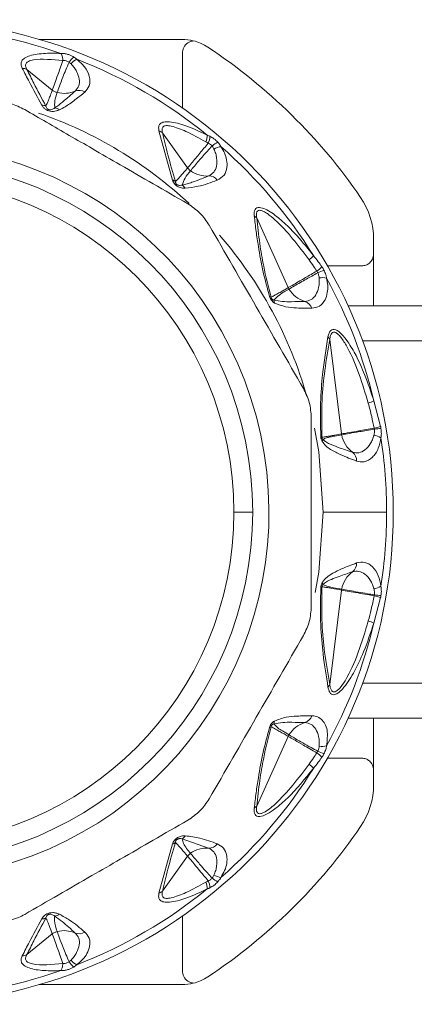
# Model space of a CAD drawing. Header units: millimetres. Extents: x -447 to 1924, y -61 to 422.
# Tile 45 of 64: x 519 to 536, y 379 to 421. Entities that reach past the tile are written whole.
import ezdxf

# ---------------------------------------------------------------- set-up
doc = ezdxf.new("R2010")
doc.units = ezdxf.units.MM

# ---------------------------------------------------------------- blocks, each defined once
blk = doc.blocks.new('Drawing View1')
at = {"color": 7, "linetype": 'Continuous', "lineweight": 18}
for p, q in [((730.208, 11.422), (724.111, 11.422)), ((730.221, 10.587), (730.221, 10.588)), ((730.221, 8.499), (730.221, 10.587)), ((724.67, 9.263), (723.587, 10.142)), ((729.801, 5.425), (729.221, 7.521)), ((730.445, 5.946), (729.374, 7.434)), ((734.737, 0.835), (733.394, 3.81)), ((738.378, 2.899), (738.378, 2.269)), ((738.378, 2.256), (738.378, 0.065)), ((737.543, 1.765), (736.408, 1.765)), ((737.288, 0.065), (741.421, 0.065)), ((737.014, -5.406), (736.508, -1.372)), ((737.911, -1.435), (741.421, -1.435)), ((738.387, -3.997), (738.68, -5.084)), ((732.421, -8.735), (733.221, -8.735)), ((736.221, -8.735), (738.936, -8.735)), ((736.508, -16.098), (737.014, -12.064)), ((738.68, -12.386), (738.387, -13.473)), ((737.911, -16.035), (741.421, -16.035)), ((737.288, -17.535), (741.421, -17.535)), ((738.378, -17.535), (738.378, -19.726)), ((734.737, -18.305), (733.394, -21.28)), ((737.543, -19.235), (736.408, -19.235)), ((738.378, -20.369), (738.378, -19.739)), ((731.341, -23.071), (730.208, -22.679)), ((729.801, -22.895), (729.221, -24.991)), ((730.445, -23.416), (729.374, -24.904)), ((730.221, -25.969), (730.221, -28.057)), ((724.67, -26.733), (723.587, -27.612)), ((730.221, -28.057), (730.221, -28.058)), ((730.208, -28.892), (724.111, -28.892))]:
    blk.add_line(p, q, dxfattribs=at)
at = {"color": 7, "linetype": 'Continuous', "lineweight": 18, "flags": 128}
for points in [[(736.221, -8.735), (736.038, -6.173), (735.861, -5.153)], [(735.889, -12.175), (736.038, -11.297), (736.221, -8.735)]]:
    blk.add_lwpolyline(points, dxfattribs=at)
at = {"color": 7, "linetype": 'Continuous', "lineweight": 18}
for centre, radius, start, end in [((718.221, -8.735), 21, 270, 180), ((718.221, -8.735), 20.715, 70.7909, 88.7924), ((730.208, 9.419), 2.003, 76.3399, 89.9905), ((730.209, 9.426), 1.996, 66.6784, 76.3363), ((730.207, 9.42), 2.002, 56.5672, 66.684), ((718.221, -8.735), 23.757, 34.3869, 56.5672), ((726.171, 9.961), 0.925, 129.5889, 148.2249), ((726.055, 9.896), 0.761, 116.5758, 140.5903), ((718.221, -8.735), 20.715, 50.9198, 68.7924), ((685.67, 10.588), 44.551, 0, 0.3881), ((723.376, 9.751), 0.444, 61.635, 88.6537), ((725.809, 8.802), 0.452, 57.0824, 111.0736), ((725.172, 10.284), 1.162, 255.3904, 294.1143), ((724.207, 8.208), 0.417, 63.1273, 87.8975), ((724.719, 8.079), 0.427, 53.4449, 82.7909), ((718.221, -8.735), 18, 46.9592, 71.0059), ((729.093, 7.118), 0.423, 48.3487, 72.4435), ((730.476, 7.37), 0.805, 337.352, 358.2718), ((730.6, 7.335), 0.796, 335.0575, 357.1112), ((718.221, -8.735), 15.69, 285, 105), ((732.224, 6.037), 1.116, 116.1355, 131.2401), ((731.955, 6.093), 0.761, 96.5757, 120.5903), ((718.221, -8.735), 20.715, 31.8676, 48.7924), ((718.221, -8.735), 15, 0, 180), ((718.221, -8.735), 14.2, 0, 180), ((731.258, 6.765), 1.168, 233.8038, 274.0521), ((731.349, 5.149), 0.452, 37.0824, 91.0736), ((729.693, 5.069), 0.372, 51.6841, 73.0823), ((729.992, 4.856), 0.413, 31.8044, 58.5199), ((735.221, 2.899), 3.157, 360, 34.3869), ((733.108, 3.56), 0.379, 41.0953, 61.7317), ((718.221, -8.735), 18, 15.8753, 40.9986), ((734.711, 3.129), 1.441, 309.5516, 319.9201), ((735.049, 2.809), 1.559, 305.5589, 316.1412), ((737.098, -0.733), 2.461, 109.8898, 116.5421), ((736.198, 0.502), 0.761, 76.5756, 100.5902), ((718.221, -8.735), 20.715, 13.2231, 28.7924), ((733.884, 0.22), 0.238, 59.937, 76.7519), ((735.778, 1.379), 1.177, 211.0277, 253.9434), ((733.81, 0.158), 0.344, 3.5806, 24.3894), ((735.306, -0.179), 0.452, 17.0824, 71.0736), ((736.172, -1.529), 0.371, 24.9775, 45.1315), ((737.475, -2.025), 2.173, 288.1662, 294.8225), ((737.537, -5.341), 0.527, 187.1471, 190.9644), ((738.181, -5.234), 1.179, 190.1165, 233.9079), ((738.273, -6.204), 0.761, 56.5758, 80.5903), ((737.745, -2.237), 2.997, 282.7357, 288.1829), ((739.108, -9.976), 4.825, 94.8986, 98.2754), ((736.066, -5.761), 0.241, 62.5119, 75.0672), ((735.943, -5.601), 0.274, 332.8552, 351.1806), ((718.221, -8.735), 20.715, 0, 8.7924), ((737.202, -6.538), 0.452, 357.0824, 51.0736), ((718.221, -8.735), 15, 180, 0), ((718.221, -8.735), 14.2, 180, 0), ((718.221, -8.735), 20.715, 351.2076, 0), ((737.202, -10.932), 0.452, 308.9264, 2.9176), ((738.181, -12.237), 1.179, 126.0921, 169.8835), ((735.943, -11.87), 0.274, 8.8197, 27.1446), ((736.066, -11.709), 0.241, 284.9328, 297.4882), ((737.537, -12.13), 0.527, 169.0389, 172.8561), ((738.273, -11.266), 0.761, 279.4098, 303.4244), ((737.745, -15.234), 2.997, 71.8172, 77.2643), ((739.108, -7.494), 4.825, 261.7246, 265.1014), ((737.475, -15.446), 2.173, 65.1775, 71.8338), ((718.221, -8.735), 20.715, 331.2076, 346.7769), ((736.172, -15.941), 0.371, 314.8685, 335.0225), ((735.306, -17.292), 0.452, 288.9264, 342.9176), ((733.884, -17.69), 0.238, 283.2482, 300.0631), ((733.81, -17.628), 0.344, 335.6121, 356.4181), ((735.778, -18.85), 1.177, 106.0566, 148.9724), ((735.217, -18.522), 0.527, 148.0752, 155.7129), ((736.198, -17.972), 0.761, 259.4097, 283.4244), ((735.049, -20.279), 1.559, 43.8593, 54.4406), ((737.098, -16.738), 2.461, 243.4578, 250.1102), ((718.221, -8.735), 20.715, 311.2076, 328.1324), ((734.711, -20.599), 1.441, 40.0799, 50.4484), ((735.221, -20.369), 3.157, 325.6131, 0), ((733.108, -21.03), 0.379, 298.2682, 318.9047), ((718.221, -8.735), 23.757, 303.4328, 325.6131), ((729.992, -22.327), 0.413, 301.4786, 328.1961), ((729.693, -22.539), 0.372, 286.9177, 308.3159), ((731.258, -24.235), 1.168, 85.9479, 126.1962), ((731.349, -22.619), 0.452, 268.9264, 322.9176), ((732.224, -23.507), 1.116, 228.7599, 243.8644), ((731.955, -23.564), 0.761, 239.4098, 263.4244), ((730.476, -24.84), 0.805, 1.7282, 22.648), ((730.6, -24.805), 0.796, 2.889, 24.9426), ((718.221, -8.735), 20.715, 291.2076, 309.0802), ((729.093, -24.588), 0.423, 287.5565, 311.6513), ((724.719, -25.549), 0.427, 277.2081, 306.5557), ((724.207, -25.678), 0.417, 272.1025, 296.8728), ((725.172, -27.754), 1.162, 65.8857, 104.6096), ((725.809, -26.272), 0.452, 248.9264, 302.9176), ((723.376, -27.222), 0.444, 271.3463, 298.365), ((726.171, -27.431), 0.925, 211.775, 230.411), ((726.055, -27.367), 0.761, 219.4098, 243.4244), ((685.67, -28.058), 44.551, 359.6119, 0), ((718.221, -8.735), 20.715, 271.2076, 289.209), ((730.208, -26.889), 2.003, 270.0095, 283.6601), ((730.209, -26.896), 1.996, 283.6637, 293.3216), ((730.207, -26.89), 2.002, 293.316, 303.4328)]:
    blk.add_arc(centre, radius, start, end, dxfattribs=at)
for points, knots in [([(730.22, 10.889), (730.242, 10.977), (730.285, 11.152), (730.468, 11.303), (730.605, 11.349), (730.663, 11.36), (730.677, 11.363), (730.68, 11.364), (730.681, 11.365), (730.681, 11.365), (730.681, 11.365), (730.681, 11.365), (730.681, 11.365), (730.681, 11.365)], [0, 0, 0, 0, 0.374407, 0.748448, 0.936997, 0.984248, 0.996054, 0.997707, 0.999002, 0.999255, 0.999502, 0.999746, 1, 1, 1, 1]), ([(723.386, 10.195), (723.364, 10.249), (723.321, 10.357), (723.353, 10.508), (723.482, 10.638), (723.805, 10.775), (724.347, 10.843), (724.816, 10.832), (725.037, 10.827)], [0, 0, 0, 0, 0.1036523, 0.2038498, 0.3141847, 0.4406615, 0.7373736, 1, 1, 1, 1]), ([(723.587, 10.142), (723.563, 10.19), (723.517, 10.283), (723.539, 10.408), (723.656, 10.501), (724.13, 10.62), (724.671, 10.564), (725.12, 10.518)], [0, 0, 0, 0, 0.097572, 0.186101, 0.286324, 0.407959, 1, 1, 1, 1]), ([(724.67, 9.263), (724.701, 9.348), (724.758, 9.503), (724.915, 9.935), (725.046, 10.306), (725.12, 10.518)], [0, 0, 0, 0, 0.342164, 0.623264, 1, 1, 1, 1]), ([(725.037, 10.827), (725.06, 10.779), (725.102, 10.693), (725.115, 10.572), (725.12, 10.518)], [0, 0, 0, 0, 0.559299, 1, 1, 1, 1]), ([(725.037, 10.827), (725.085, 10.826), (725.18, 10.825), (725.328, 10.79), (725.466, 10.739), (725.542, 10.696), (725.582, 10.674)], [0, 0, 0, 0, 0.273675, 0.544486, 0.766897, 1, 1, 1, 1]), ([(725.12, 10.518), (725.142, 10.521), (725.186, 10.526), (725.258, 10.513), (725.326, 10.488), (725.365, 10.462), (725.385, 10.448)], [0, 0, 0, 0, 0.255573, 0.503234, 0.749597, 1, 1, 1, 1]), ([(725.582, 10.674), (725.608, 10.657), (725.655, 10.626), (725.697, 10.592), (725.715, 10.577)], [0, 0, 0, 0, 0.55931, 1, 1, 1, 1]), ([(725.715, 10.577), (725.834, 10.472), (726.101, 10.238), (726.285, 9.83), (726.289, 9.447), (726.128, 9.264), (726.055, 9.181)], [0, 0, 0, 0, 0.209172, 0.469256, 0.760695, 1, 1, 1, 1]), ([(724.222, 8.625), (724.041, 8.954), (723.749, 9.485), (723.486, 9.999), (723.386, 10.195)], [0, 0, 0, 0, 0.620107, 1, 1, 1, 1]), ([(724.395, 8.58), (724.22, 8.907), (723.937, 9.435), (723.683, 9.947), (723.587, 10.142)], [0, 0, 0, 0, 0.619883, 1, 1, 1, 1]), ([(724.879, 9.159), (724.907, 9.241), (724.963, 9.398), (725.126, 9.842), (725.291, 10.23), (725.385, 10.448)], [0, 0, 0, 0, 0.321949, 0.6179, 1, 1, 1, 1]), ([(725.385, 10.448), (725.401, 10.436), (725.43, 10.414), (725.456, 10.39), (725.467, 10.38)], [0, 0, 0, 0, 0.555851, 1, 1, 1, 1]), ([(725.467, 10.38), (725.515, 10.327), (725.613, 10.22), (725.747, 9.996), (725.838, 9.724), (725.822, 9.432), (725.705, 9.293), (725.647, 9.223)], [0, 0, 0, 0, 0.117159, 0.239896, 0.491308, 0.745636, 1, 1, 1, 1]), ([(724.395, 8.58), (724.417, 8.627), (724.461, 8.721), (724.523, 8.878), (724.593, 9.058), (724.643, 9.191), (724.67, 9.263)], [0, 0, 0, 0, 0.21465, 0.427263, 0.688154, 1, 1, 1, 1]), ([(724.879, 9.159), (724.837, 9.173), (724.761, 9.196), (724.698, 9.242), (724.67, 9.263)], [0, 0, 0, 0, 0.559728, 1, 1, 1, 1]), ([(724.772, 8.503), (724.769, 8.601), (724.762, 8.815), (724.838, 9.038), (724.879, 9.159)], [0, 0, 0, 0, 0.455709, 1, 1, 1, 1]), ([(725.647, 9.223), (725.526, 9.115), (725.346, 8.954), (725.112, 8.757), (724.944, 8.622), (724.83, 8.543), (724.772, 8.503)], [0, 0, 0, 0, 0.425602, 0.634107, 0.812726, 1, 1, 1, 1]), ([(726.055, 9.181), (725.917, 9.067), (725.712, 8.896), (725.426, 8.688), (725.212, 8.543), (725.055, 8.463), (724.973, 8.422)], [0, 0, 0, 0, 0.420929, 0.628617, 0.808166, 1, 1, 1, 1]), ([(723.49, 8.43), (723.8, 8.251), (724.429, 7.888), (725.395, 7.331), (726.446, 6.724), (727.641, 6.033), (729.009, 5.244), (729.96, 4.695), (730.452, 4.411)], [0, 0, 0, 0, 0.135419, 0.274991, 0.415244, 0.585607, 0.785782, 1, 1, 1, 1]), ([(724.973, 8.422), (724.931, 8.405), (724.855, 8.374), (724.724, 8.35), (724.594, 8.353), (724.465, 8.389), (724.359, 8.453), (724.278, 8.534), (724.242, 8.593), (724.222, 8.625)], [0, 0, 0, 0, 0.1952, 0.351587, 0.494569, 0.605688, 0.718068, 0.846595, 1, 1, 1, 1]), ([(724.772, 8.503), (724.732, 8.475), (724.682, 8.44), (724.588, 8.421), (724.54, 8.422), (724.504, 8.433), (724.483, 8.442), (724.465, 8.454), (724.438, 8.48), (724.412, 8.523), (724.401, 8.559), (724.395, 8.58)], [0, 0, 0, 0, 0.3888533, 0.4911394, 0.5781016, 0.6070597, 0.6356285, 0.6659115, 0.7003157, 0.8247631, 1, 1, 1, 1]), ([(729.221, 7.521), (729.211, 7.583), (729.192, 7.703), (729.263, 7.84), (729.429, 7.915), (729.794, 7.917), (730.439, 7.74), (730.978, 7.487), (731.28, 7.345)], [0, 0, 0, 0, 0.0942, 0.182499, 0.278775, 0.389657, 0.657979, 1, 1, 1, 1]), ([(729.374, 7.434), (729.361, 7.491), (729.341, 7.573), (729.362, 7.657), (729.396, 7.703), (729.452, 7.735), (729.562, 7.755), (729.863, 7.712), (730.446, 7.481), (730.937, 7.213), (731.218, 7.06)], [0, 0, 0, 0, 0.088148, 0.127362, 0.165638, 0.20809, 0.253003, 0.357761, 0.633199, 1, 1, 1, 1]), ([(729.924, 5.361), (729.812, 5.744), (729.603, 6.457), (729.447, 7.126), (729.374, 7.434)], [0, 0, 0, 0, 0.53826, 1, 1, 1, 1]), ([(731.28, 7.345), (731.301, 7.336), (731.34, 7.32), (731.378, 7.302), (731.395, 7.295)], [0, 0, 0, 0, 0.558376, 1, 1, 1, 1]), ([(731.395, 7.295), (731.453, 7.263), (731.543, 7.214), (731.657, 7.119), (731.707, 7.065), (731.732, 7.038)], [0, 0, 0, 0, 0.482193, 0.740263, 1, 1, 1, 1]), ([(730.445, 5.946), (730.493, 6.003), (730.579, 6.105), (730.773, 6.337), (731.007, 6.617), (731.2, 6.852), (731.321, 6.999)], [0, 0, 0, 0, 0.28629, 0.510661, 0.69222, 1, 1, 1, 1]), ([(730.569, 5.823), (730.617, 5.882), (730.703, 5.986), (730.904, 6.222), (731.145, 6.505), (731.356, 6.733), (731.488, 6.876)], [0, 0, 0, 0, 0.287161, 0.511571, 0.692984, 1, 1, 1, 1]), ([(731.218, 7.06), (731.237, 7.049), (731.272, 7.029), (731.306, 7.008), (731.321, 6.999)], [0, 0, 0, 0, 0.557314, 1, 1, 1, 1]), ([(731.321, 6.999), (731.356, 6.984), (731.42, 6.955), (731.467, 6.901), (731.488, 6.876)], [0, 0, 0, 0, 0.541687, 1, 1, 1, 1]), ([(731.568, 6.749), (731.595, 6.683), (731.65, 6.549), (731.7, 6.293), (731.692, 6.006), (731.577, 5.737), (731.42, 5.646), (731.341, 5.601)], [0, 0, 0, 0, 0.117118, 0.239833, 0.491188, 0.745502, 1, 1, 1, 1]), ([(731.488, 6.876), (731.506, 6.852), (731.536, 6.81), (731.558, 6.767), (731.568, 6.749)], [0, 0, 0, 0, 0.574767, 1, 1, 1, 1]), ([(731.868, 6.849), (731.921, 6.759), (732.037, 6.564), (732.122, 6.26), (732.136, 5.927), (732.026, 5.601), (731.818, 5.483), (731.71, 5.421)], [0, 0, 0, 0, 0.136663, 0.294577, 0.479617, 0.72985, 1, 1, 1, 1]), ([(731.732, 7.038), (731.762, 7.002), (731.814, 6.94), (731.852, 6.876), (731.868, 6.849)], [0, 0, 0, 0, 0.579744, 1, 1, 1, 1]), ([(729.924, 5.361), (729.962, 5.4), (730.04, 5.479), (730.159, 5.615), (730.295, 5.77), (730.392, 5.884), (730.445, 5.946)], [0, 0, 0, 0, 0.2134593, 0.4293792, 0.6901911, 1, 1, 1, 1]), ([(730.569, 5.823), (730.543, 5.843), (730.496, 5.879), (730.461, 5.926), (730.445, 5.946)], [0, 0, 0, 0, 0.559847, 1, 1, 1, 1]), ([(730.208, 5.209), (730.244, 5.31), (730.324, 5.529), (730.483, 5.72), (730.569, 5.823)], [0, 0, 0, 0, 0.460533, 1, 1, 1, 1]), ([(731.341, 5.601), (731.18, 5.536), (730.943, 5.441), (730.638, 5.331), (730.424, 5.259), (730.281, 5.226), (730.208, 5.209)], [0, 0, 0, 0, 0.429633, 0.636413, 0.813229, 1, 1, 1, 1]), ([(730.343, 5.074), (730.305, 5.075), (730.237, 5.077), (730.133, 5.099), (730.044, 5.134), (729.962, 5.185), (729.889, 5.254), (729.832, 5.34), (729.812, 5.396), (729.801, 5.425)], [0, 0, 0, 0, 0.2026743, 0.3639009, 0.4931688, 0.5944464, 0.7169049, 0.8527137, 1, 1, 1, 1]), ([(730.208, 5.209), (730.182, 5.204), (730.138, 5.195), (730.072, 5.197), (730.02, 5.211), (729.984, 5.232), (729.966, 5.249), (729.951, 5.267), (729.938, 5.29), (729.927, 5.324), (729.925, 5.346), (729.924, 5.361)], [0, 0, 0, 0, 0.274116, 0.463193, 0.592982, 0.653123, 0.685145, 0.720858, 0.783468, 0.856593, 1, 1, 1, 1]), ([(731.71, 5.421), (731.446, 5.321), (731.028, 5.161), (730.528, 5.098), (730.343, 5.074)], [0, 0, 0, 0, 0.629625, 1, 1, 1, 1]), ([(733.287, 3.894), (733.284, 3.948), (733.278, 4.051), (733.312, 4.171), (733.389, 4.246), (733.608, 4.276), (734.049, 4.042), (734.586, 3.595), (735.192, 2.983), (735.585, 2.489), (735.814, 2.202)], [0, 0, 0, 0, 0.054232, 0.103303, 0.150337, 0.200897, 0.369635, 0.542742, 0.734318, 1, 1, 1, 1]), ([(733.939, 0.451), (733.844, 0.806), (733.645, 1.554), (733.479, 2.466), (733.36, 3.254), (733.312, 3.677), (733.287, 3.894)], [0, 0, 0, 0, 0.283427, 0.598157, 0.79281, 1, 1, 1, 1]), ([(733.394, 3.81), (733.387, 3.861), (733.376, 3.955), (733.396, 4.068), (733.456, 4.134), (733.559, 4.138), (733.694, 4.088), (733.902, 3.961), (734.613, 3.367), (735.166, 2.633), (735.629, 2.018)], [0, 0, 0, 0, 0.051613, 0.09536, 0.137319, 0.180165, 0.228028, 0.285272, 0.402314, 1, 1, 1, 1]), ([(734.003, 0.425), (733.89, 0.873), (733.688, 1.674), (733.506, 2.79), (733.433, 3.449), (733.394, 3.81)], [0, 0, 0, 0, 0.364986, 0.653176, 1, 1, 1, 1]), ([(731.367, 3.496), (732.036, 2.336), (733.376, 0.016), (734.716, -2.305), (735.386, -3.466)], [0, 0, 0, 0, 0.499632, 1, 1, 1, 1]), ([(735.814, 2.202), (735.882, 2.116), (736.005, 1.961), (736.121, 1.8), (736.172, 1.729)], [0, 0, 0, 0, 0.555292, 1, 1, 1, 1]), ([(738.378, 2.269), (738.369, 2.196), (738.352, 2.05), (738.219, 1.886), (738.056, 1.786), (737.941, 1.771), (737.884, 1.764)], [0, 0, 0, 0, 0.2793328, 0.5588645, 0.7793628, 1, 1, 1, 1]), ([(735.629, 2.018), (735.69, 1.931), (735.801, 1.774), (735.908, 1.613), (735.955, 1.541)], [0, 0, 0, 0, 0.554562, 1, 1, 1, 1]), ([(736.172, 1.729), (736.19, 1.702), (736.223, 1.655), (736.249, 1.604), (736.261, 1.581)], [0, 0, 0, 0, 0.560194, 1, 1, 1, 1]), ([(737.884, 1.764), (737.821, 1.764), (737.708, 1.765), (737.594, 1.765), (737.543, 1.765)], [0, 0, 0, 0, 0.5485612, 1, 1, 1, 1]), ([(734.737, 0.835), (734.805, 0.874), (734.927, 0.944), (735.203, 1.104), (735.527, 1.291), (735.791, 1.445), (735.955, 1.541)], [0, 0, 0, 0, 0.294538, 0.521008, 0.701872, 1, 1, 1, 1]), ([(734.77, 0.773), (734.839, 0.813), (734.96, 0.884), (735.238, 1.043), (735.563, 1.229), (735.831, 1.377), (735.999, 1.469)], [0, 0, 0, 0, 0.294643, 0.521096, 0.701932, 1, 1, 1, 1]), ([(735.955, 1.541), (735.964, 1.528), (735.981, 1.505), (735.993, 1.48), (735.999, 1.469)], [0, 0, 0, 0, 0.560007, 1, 1, 1, 1]), ([(735.999, 1.469), (736.015, 1.427), (736.045, 1.354), (736.054, 1.281), (736.059, 1.25)], [0, 0, 0, 0, 0.571169, 1, 1, 1, 1]), ([(736.261, 1.581), (736.291, 1.515), (736.343, 1.4), (736.366, 1.289), (736.375, 1.242)], [0, 0, 0, 0, 0.5787259, 1, 1, 1, 1]), ([(736.059, 1.25), (736.062, 1.179), (736.068, 1.034), (736.027, 0.776), (735.922, 0.509), (735.722, 0.296), (735.542, 0.264), (735.453, 0.249)], [0, 0, 0, 0, 0.117122, 0.23984, 0.491204, 0.745529, 1, 1, 1, 1]), ([(736.375, 1.242), (736.394, 1.138), (736.436, 0.913), (736.411, 0.595), (736.307, 0.274), (736.09, 0.012), (735.856, -0.026), (735.738, -0.046)], [0, 0, 0, 0, 0.137707, 0.297654, 0.485766, 0.740451, 1, 1, 1, 1]), ([(734.153, 0.18), (734.127, 0.197), (734.081, 0.228), (734.025, 0.287), (733.987, 0.34), (733.958, 0.393), (733.946, 0.431), (733.939, 0.451)], [0, 0, 0, 0, 0.303841, 0.543349, 0.671179, 0.821746, 1, 1, 1, 1]), ([(734.003, 0.425), (734.053, 0.451), (734.15, 0.501), (734.308, 0.591), (734.504, 0.701), (734.652, 0.786), (734.737, 0.835)], [0, 0, 0, 0, 0.199401, 0.389589, 0.65075, 1, 1, 1, 1]), ([(734.123, 0.3), (734.109, 0.306), (734.085, 0.315), (734.053, 0.337), (734.033, 0.357), (734.021, 0.374), (734.013, 0.391), (734.006, 0.408), (734.004, 0.419), (734.003, 0.425)], [0, 0, 0, 0, 0.3366966, 0.5652326, 0.6587129, 0.7523062, 0.8216938, 0.9026669, 1, 1, 1, 1]), ([(734.123, 0.3), (734.199, 0.377), (734.388, 0.566), (734.627, 0.696), (734.77, 0.773)], [0, 0, 0, 0, 0.404874, 1, 1, 1, 1]), ([(734.77, 0.773), (734.763, 0.784), (734.751, 0.804), (734.741, 0.826), (734.737, 0.835)], [0, 0, 0, 0, 0.559976, 1, 1, 1, 1]), ([(735.453, 0.249), (735.258, 0.244), (734.931, 0.236), (734.496, 0.231), (734.243, 0.278), (734.123, 0.3)], [0, 0, 0, 0, 0.4373839, 0.7346037, 1, 1, 1, 1]), ([(735.738, -0.046), (735.522, -0.042), (735.158, -0.036), (734.641, -0.007), (734.313, 0.119), (734.153, 0.18)], [0, 0, 0, 0, 0.427707, 0.722359, 1, 1, 1, 1]), ([(736.434, -1.266), (736.447, -1.208), (736.471, -1.099), (736.542, -0.985), (736.64, -0.931), (736.802, -0.957), (737.031, -1.142), (737.33, -1.525), (737.666, -2.108), (738.049, -2.954), (738.264, -3.618), (738.387, -3.997)], [0, 0, 0, 0, 0.053488, 0.101165, 0.145724, 0.192526, 0.283011, 0.383772, 0.541991, 0.738283, 1, 1, 1, 1]), ([(736.508, -1.372), (736.517, -1.316), (736.535, -1.213), (736.589, -1.101), (736.669, -1.05), (736.774, -1.075), (736.894, -1.171), (737.07, -1.383), (737.606, -2.283), (737.904, -3.268), (738.152, -4.089)], [0, 0, 0, 0, 0.051327, 0.09442, 0.134349, 0.174419, 0.220939, 0.27713, 0.398157, 1, 1, 1, 1]), ([(736.128, -5.528), (736.118, -5.033), (736.097, -4.091), (736.211, -2.658), (736.351, -1.786), (736.434, -1.266)], [0, 0, 0, 0, 0.308412, 0.587789, 1, 1, 1, 1]), ([(736.178, -5.547), (736.17, -5.008), (736.155, -3.991), (736.295, -2.613), (736.434, -1.806), (736.508, -1.372)], [0, 0, 0, 0, 0.3425593, 0.6462348, 1, 1, 1, 1]), ([(738.152, -4.089), (738.203, -4.282), (738.295, -4.636), (738.371, -4.995), (738.406, -5.16)], [0, 0, 0, 0, 0.543046, 1, 1, 1, 1]), ([(735.721, -4.716), (735.721, -6.055), (735.721, -8.735), (735.721, -11.414), (735.721, -12.754)], [0, 0, 0, 0, 0.499933, 1, 1, 1, 1]), ([(736.178, -5.547), (736.238, -5.538), (736.349, -5.521), (736.528, -5.49), (736.747, -5.453), (736.915, -5.423), (737.014, -5.406)], [0, 0, 0, 0, 0.215335, 0.398234, 0.642077, 1, 1, 1, 1]), ([(736.214, -5.643), (736.264, -5.616), (736.365, -5.564), (736.543, -5.533), (736.76, -5.488), (736.923, -5.458), (737.02, -5.441)], [0, 0, 0, 0, 0.2016548, 0.4049185, 0.6470499, 1, 1, 1, 1]), ([(737.014, -5.406), (737.112, -5.389), (737.287, -5.358), (737.775, -5.272), (738.179, -5.2), (738.406, -5.16)], [0, 0, 0, 0, 0.351286, 0.635427, 1, 1, 1, 1]), ([(737.02, -5.441), (737.121, -5.423), (737.302, -5.391), (737.795, -5.304), (738.194, -5.237), (738.414, -5.201)], [0, 0, 0, 0, 0.361519, 0.649049, 1, 1, 1, 1]), ([(738.398, -5.453), (738.376, -5.521), (738.333, -5.659), (738.206, -5.887), (738.016, -6.102), (737.755, -6.234), (737.576, -6.202), (737.486, -6.187)], [0, 0, 0, 0, 0.117161, 0.239899, 0.491313, 0.74564, 1, 1, 1, 1]), ([(738.414, -5.201), (738.417, -5.249), (738.423, -5.337), (738.406, -5.417), (738.398, -5.453)], [0, 0, 0, 0, 0.543645, 1, 1, 1, 1]), ([(738.406, -5.16), (738.408, -5.167), (738.411, -5.181), (738.413, -5.195), (738.414, -5.201)], [0, 0, 0, 0, 0.560002, 1, 1, 1, 1]), ([(738.68, -5.084), (738.684, -5.099), (738.69, -5.127), (738.694, -5.156), (738.696, -5.168)], [0, 0, 0, 0, 0.560051, 1, 1, 1, 1]), ([(738.696, -5.168), (738.704, -5.246), (738.719, -5.387), (738.701, -5.512), (738.693, -5.569)], [0, 0, 0, 0, 0.552011, 1, 1, 1, 1]), ([(736.187, -5.726), (736.171, -5.694), (736.15, -5.65), (736.133, -5.579), (736.13, -5.546), (736.128, -5.528)], [0, 0, 0, 0, 0.527893, 0.7496455, 1, 1, 1, 1]), ([(736.214, -5.643), (736.208, -5.636), (736.198, -5.623), (736.187, -5.601), (736.181, -5.581), (736.178, -5.564), (736.178, -5.553), (736.178, -5.547)], [0, 0, 0, 0, 0.312066, 0.577689, 0.709478, 0.846396, 1, 1, 1, 1]), ([(737.654, -6.561), (737.428, -6.478), (737.059, -6.343), (736.618, -6.115), (736.347, -5.939), (736.234, -5.789), (736.187, -5.726)], [0, 0, 0, 0, 0.456555, 0.748856, 0.894627, 1, 1, 1, 1]), ([(737.486, -6.187), (737.28, -6.12), (736.945, -6.011), (736.562, -5.854), (736.344, -5.757), (736.25, -5.675), (736.214, -5.643)], [0, 0, 0, 0, 0.470738, 0.766879, 0.908603, 1, 1, 1, 1]), ([(738.693, -5.569), (738.661, -5.725), (738.591, -6.075), (738.328, -6.438), (737.999, -6.631), (737.761, -6.583), (737.654, -6.561)], [0, 0, 0, 0, 0.2100777, 0.4720648, 0.7629125, 1, 1, 1, 1]), ([(736.187, -11.744), (736.214, -11.703), (736.275, -11.614), (736.43, -11.478), (736.678, -11.318), (737.105, -11.113), (737.441, -10.988), (737.654, -10.909)], [0, 0, 0, 0, 0.063949, 0.139633, 0.317237, 0.568463, 1, 1, 1, 1]), ([(737.654, -10.909), (737.771, -10.887), (738.011, -10.841), (738.336, -11.043), (738.591, -11.396), (738.661, -11.744), (738.693, -11.901)], [0, 0, 0, 0, 0.259149, 0.531128, 0.788083, 1, 1, 1, 1]), ([(736.214, -11.828), (736.263, -11.787), (736.384, -11.688), (736.614, -11.595), (736.985, -11.446), (737.291, -11.347), (737.486, -11.283)], [0, 0, 0, 0, 0.12348, 0.298954, 0.554672, 1, 1, 1, 1]), ([(737.486, -11.283), (737.576, -11.268), (737.755, -11.236), (738.016, -11.368), (738.206, -11.583), (738.333, -11.811), (738.376, -11.949), (738.398, -12.017)], [0, 0, 0, 0, 0.25439, 0.508653, 0.760076, 0.882848, 1, 1, 1, 1]), ([(736.128, -11.942), (736.13, -11.926), (736.133, -11.892), (736.149, -11.82), (736.172, -11.775), (736.187, -11.744)], [0, 0, 0, 0, 0.222827, 0.488483, 1, 1, 1, 1]), ([(736.434, -16.204), (736.359, -15.743), (736.227, -14.918), (736.099, -13.506), (736.118, -12.492), (736.128, -11.942)], [0, 0, 0, 0, 0.366467, 0.656613, 1, 1, 1, 1]), ([(736.508, -16.098), (736.431, -15.646), (736.292, -14.838), (736.155, -13.456), (736.17, -12.461), (736.178, -11.923)], [0, 0, 0, 0, 0.368099, 0.658336, 1, 1, 1, 1]), ([(736.178, -11.923), (736.178, -11.918), (736.178, -11.908), (736.181, -11.89), (736.187, -11.869), (736.199, -11.847), (736.208, -11.834), (736.214, -11.828)], [0, 0, 0, 0, 0.132574, 0.271467, 0.437835, 0.686829, 1, 1, 1, 1]), ([(737.014, -12.064), (736.874, -12.04), (736.677, -12.005), (736.43, -11.963), (736.291, -11.939), (736.21, -11.928), (736.178, -11.923)], [0, 0, 0, 0, 0.5028072, 0.7085926, 0.8855603, 1, 1, 1, 1]), ([(737.02, -12.029), (736.904, -12.007), (736.713, -11.97), (736.437, -11.925), (736.29, -11.861), (736.214, -11.828)], [0, 0, 0, 0, 0.426007, 0.700145, 1, 1, 1, 1]), ([(738.406, -12.311), (738.307, -12.293), (738.061, -12.249), (737.69, -12.183), (737.279, -12.111), (737.111, -12.081), (737.014, -12.064)], [0, 0, 0, 0, 0.155639, 0.387571, 0.650535, 1, 1, 1, 1]), ([(738.414, -12.269), (738.314, -12.253), (738.067, -12.213), (737.696, -12.148), (737.285, -12.077), (737.116, -12.047), (737.02, -12.029)], [0, 0, 0, 0, 0.155657, 0.38755, 0.650476, 1, 1, 1, 1]), ([(738.398, -12.017), (738.406, -12.058), (738.423, -12.138), (738.417, -12.226), (738.414, -12.269)], [0, 0, 0, 0, 0.510723, 1, 1, 1, 1]), ([(738.693, -11.901), (738.702, -11.974), (738.719, -12.101), (738.703, -12.242), (738.696, -12.302)], [0, 0, 0, 0, 0.572072, 1, 1, 1, 1]), ([(738.406, -12.311), (738.364, -12.506), (738.288, -12.865), (738.195, -13.219), (738.152, -13.381)], [0, 0, 0, 0, 0.542941, 1, 1, 1, 1]), ([(738.414, -12.269), (738.412, -12.277), (738.41, -12.291), (738.407, -12.305), (738.406, -12.311)], [0, 0, 0, 0, 0.5597797, 1, 1, 1, 1]), ([(738.696, -12.302), (738.693, -12.318), (738.689, -12.346), (738.683, -12.374), (738.68, -12.386)], [0, 0, 0, 0, 0.559761, 1, 1, 1, 1]), ([(738.152, -13.381), (737.883, -14.285), (737.572, -15.329), (736.985, -16.201), (736.838, -16.348), (736.741, -16.407), (736.655, -16.415), (736.585, -16.362), (736.534, -16.253), (736.517, -16.152), (736.508, -16.098)], [0, 0, 0, 0, 0.6561977, 0.7575874, 0.7997918, 0.836227, 0.8716715, 0.9077771, 0.9500143, 1, 1, 1, 1]), ([(738.387, -13.473), (738.252, -13.887), (738.011, -14.625), (737.56, -15.579), (737.176, -16.175), (736.89, -16.447), (736.742, -16.528), (736.624, -16.533), (736.536, -16.479), (736.47, -16.367), (736.446, -16.26), (736.434, -16.204)], [0, 0, 0, 0, 0.285538, 0.509527, 0.703242, 0.765072, 0.819711, 0.859429, 0.901399, 0.9481, 1, 1, 1, 1]), ([(735.386, -14.004), (734.716, -15.165), (733.376, -17.486), (732.036, -19.806), (731.367, -20.966)], [0, 0, 0, 0, 0.500234, 1, 1, 1, 1]), ([(735.738, -17.424), (735.528, -17.428), (735.173, -17.434), (734.657, -17.461), (734.322, -17.587), (734.153, -17.65)], [0, 0, 0, 0, 0.415711, 0.705132, 1, 1, 1, 1]), ([(736.375, -18.712), (736.4, -18.474), (736.452, -17.98), (736.212, -17.599), (735.956, -17.444), (735.803, -17.43), (735.738, -17.424)], [0, 0, 0, 0, 0.323235, 0.671392, 0.858958, 1, 1, 1, 1]), ([(733.939, -17.921), (733.844, -18.276), (733.645, -19.025), (733.479, -19.938), (733.36, -20.726), (733.312, -21.147), (733.287, -21.364)], [0, 0, 0, 0, 0.2837068, 0.5987607, 0.793171, 1, 1, 1, 1]), ([(734.003, -17.896), (733.89, -18.344), (733.688, -19.145), (733.506, -20.261), (733.433, -20.92), (733.394, -21.28)], [0, 0, 0, 0, 0.365567, 0.653732, 1, 1, 1, 1]), ([(734.153, -17.65), (734.126, -17.668), (734.078, -17.701), (734.021, -17.761), (733.984, -17.815), (733.957, -17.865), (733.945, -17.901), (733.939, -17.921)], [0, 0, 0, 0, 0.317365, 0.562223, 0.68531, 0.828098, 1, 1, 1, 1]), ([(734.123, -17.771), (734.108, -17.776), (734.083, -17.786), (734.051, -17.809), (734.031, -17.83), (734.02, -17.846), (734.012, -17.862), (734.006, -17.879), (734.004, -17.89), (734.003, -17.896)], [0, 0, 0, 0, 0.350592, 0.583117, 0.673422, 0.761724, 0.827666, 0.905665, 1, 1, 1, 1]), ([(734.737, -18.305), (734.617, -18.236), (734.444, -18.137), (734.23, -18.017), (734.106, -17.948), (734.034, -17.911), (734.003, -17.896)], [0, 0, 0, 0, 0.493755, 0.710629, 0.876371, 1, 1, 1, 1]), ([(735.453, -17.719), (735.263, -17.714), (734.944, -17.706), (734.509, -17.701), (734.25, -17.748), (734.123, -17.771)], [0, 0, 0, 0, 0.425144, 0.717363, 1, 1, 1, 1]), ([(734.77, -18.243), (734.676, -18.186), (734.516, -18.087), (734.28, -17.952), (734.176, -17.832), (734.123, -17.771)], [0, 0, 0, 0, 0.40792, 0.697704, 1, 1, 1, 1]), ([(736.059, -18.72), (736.062, -18.649), (736.068, -18.504), (736.027, -18.246), (735.922, -17.979), (735.722, -17.766), (735.542, -17.735), (735.453, -17.719)], [0, 0, 0, 0, 0.117146, 0.239913, 0.491348, 0.745631, 1, 1, 1, 1]), ([(735.955, -19.011), (735.756, -18.895), (735.402, -18.689), (734.976, -18.443), (734.822, -18.354), (734.737, -18.305)], [0, 0, 0, 0, 0.365428, 0.649355, 1, 1, 1, 1]), ([(735.999, -18.939), (735.902, -18.886), (735.672, -18.762), (735.346, -18.575), (734.995, -18.374), (734.852, -18.291), (734.77, -18.243)], [0, 0, 0, 0, 0.171049, 0.404806, 0.657867, 1, 1, 1, 1]), ([(735.999, -18.939), (736.015, -18.898), (736.044, -18.825), (736.054, -18.752), (736.059, -18.72)], [0, 0, 0, 0, 0.5524725, 1, 1, 1, 1]), ([(736.261, -19.051), (736.29, -18.987), (736.342, -18.872), (736.365, -18.761), (736.375, -18.712)], [0, 0, 0, 0, 0.5601162, 1, 1, 1, 1]), ([(735.629, -19.488), (735.69, -19.401), (735.801, -19.244), (735.908, -19.083), (735.955, -19.011)], [0, 0, 0, 0, 0.554562, 1, 1, 1, 1]), ([(735.814, -19.672), (735.882, -19.586), (736.005, -19.431), (736.121, -19.27), (736.172, -19.199)], [0, 0, 0, 0, 0.555292, 1, 1, 1, 1]), ([(735.955, -19.011), (735.964, -18.998), (735.981, -18.975), (735.993, -18.95), (735.999, -18.939)], [0, 0, 0, 0, 0.560007, 1, 1, 1, 1]), ([(736.172, -19.199), (736.19, -19.172), (736.223, -19.125), (736.249, -19.074), (736.261, -19.051)], [0, 0, 0, 0, 0.560194, 1, 1, 1, 1]), ([(737.884, -19.234), (737.821, -19.234), (737.708, -19.235), (737.594, -19.235), (737.543, -19.235)], [0, 0, 0, 0, 0.5485612, 1, 1, 1, 1]), ([(738.378, -19.739), (738.369, -19.666), (738.352, -19.52), (738.219, -19.356), (738.056, -19.256), (737.941, -19.241), (737.884, -19.234)], [0, 0, 0, 0, 0.2793328, 0.5588645, 0.7793628, 1, 1, 1, 1]), ([(733.287, -21.364), (733.284, -21.42), (733.278, -21.526), (733.315, -21.647), (733.396, -21.719), (733.564, -21.738), (733.844, -21.626), (734.249, -21.352), (734.948, -20.74), (735.456, -20.113), (735.814, -19.672)], [0, 0, 0, 0, 0.055904, 0.10622, 0.153662, 0.203296, 0.307891, 0.418501, 0.590067, 1, 1, 1, 1]), ([(733.394, -21.28), (733.387, -21.332), (733.375, -21.43), (733.398, -21.543), (733.461, -21.606), (733.566, -21.607), (733.808, -21.512), (734.58, -20.877), (735.172, -20.094), (735.629, -19.488)], [0, 0, 0, 0, 0.053191, 0.098086, 0.139814, 0.182632, 0.23063, 0.405048, 1, 1, 1, 1]), ([(730.452, -21.881), (729.961, -22.164), (729.01, -22.714), (727.638, -23.506), (725.797, -24.568), (724.445, -25.349), (723.49, -25.9)], [0, 0, 0, 0, 0.21393, 0.414834, 0.587057, 1, 1, 1, 1]), ([(730.343, -22.544), (730.289, -22.546), (730.189, -22.549), (730.042, -22.601), (729.939, -22.674), (729.875, -22.743), (729.829, -22.819), (729.811, -22.869), (729.801, -22.895)], [0, 0, 0, 0, 0.288282, 0.527872, 0.63604, 0.745985, 0.866726, 1, 1, 1, 1]), ([(730.208, -22.679), (730.168, -22.671), (730.121, -22.661), (730.05, -22.673), (730.021, -22.682), (729.996, -22.695), (729.975, -22.71), (729.959, -22.726), (729.941, -22.753), (729.927, -22.79), (729.925, -22.816), (729.924, -22.831)], [0, 0, 0, 0, 0.4179621, 0.499227, 0.5680035, 0.6251534, 0.663526, 0.7017402, 0.7444069, 0.8543682, 1, 1, 1, 1]), ([(730.569, -23.293), (730.451, -23.157), (730.285, -22.967), (730.225, -22.743), (730.208, -22.679)], [0, 0, 0, 0, 0.71325, 1, 1, 1, 1]), ([(731.71, -22.891), (731.471, -22.801), (731.052, -22.642), (730.556, -22.574), (730.343, -22.544)], [0, 0, 0, 0, 0.570277, 1, 1, 1, 1]), ([(729.924, -22.831), (729.812, -23.214), (729.603, -23.927), (729.447, -24.596), (729.374, -24.904)], [0, 0, 0, 0, 0.538008, 1, 1, 1, 1]), ([(730.445, -23.416), (730.356, -23.312), (730.229, -23.163), (730.073, -22.987), (729.989, -22.895), (729.942, -22.849), (729.924, -22.831)], [0, 0, 0, 0, 0.520969, 0.746084, 0.897635, 1, 1, 1, 1]), ([(731.568, -24.219), (731.595, -24.153), (731.65, -24.019), (731.7, -23.763), (731.692, -23.476), (731.577, -23.207), (731.42, -23.116), (731.341, -23.071)], [0, 0, 0, 0, 0.117149, 0.239869, 0.491247, 0.745575, 1, 1, 1, 1]), ([(731.868, -24.32), (731.925, -24.222), (732.046, -24.016), (732.128, -23.697), (732.13, -23.358), (732.006, -23.053), (731.806, -22.944), (731.71, -22.891)], [0, 0, 0, 0, 0.146737, 0.311562, 0.506363, 0.761707, 1, 1, 1, 1]), ([(730.569, -23.293), (730.543, -23.313), (730.496, -23.35), (730.461, -23.396), (730.445, -23.416)], [0, 0, 0, 0, 0.5598474, 1, 1, 1, 1]), ([(731.321, -24.469), (731.26, -24.394), (731.11, -24.211), (730.915, -23.978), (730.731, -23.758), (730.564, -23.558), (730.488, -23.467), (730.445, -23.416)], [0, 0, 0, 0, 0.154753, 0.378155, 0.536035, 0.740167, 1, 1, 1, 1]), ([(731.488, -24.346), (731.42, -24.274), (731.253, -24.099), (731.052, -23.864), (730.861, -23.642), (730.689, -23.439), (730.612, -23.346), (730.569, -23.293)], [0, 0, 0, 0, 0.154429, 0.377318, 0.534784, 0.73906, 1, 1, 1, 1]), ([(731.321, -24.469), (731.337, -24.463), (731.369, -24.451), (731.414, -24.422), (731.455, -24.387), (731.477, -24.36), (731.488, -24.346)], [0, 0, 0, 0, 0.252688, 0.501352, 0.749494, 1, 1, 1, 1]), ([(731.488, -24.346), (731.505, -24.323), (731.535, -24.282), (731.558, -24.238), (731.568, -24.219)], [0, 0, 0, 0, 0.549544, 1, 1, 1, 1]), ([(731.732, -24.509), (731.761, -24.474), (731.812, -24.412), (731.851, -24.348), (731.868, -24.32)], [0, 0, 0, 0, 0.554606, 1, 1, 1, 1]), ([(729.374, -24.904), (729.361, -24.961), (729.341, -25.043), (729.362, -25.127), (729.396, -25.173), (729.452, -25.205), (729.562, -25.225), (729.863, -25.182), (730.446, -24.951), (730.937, -24.683), (731.218, -24.53)], [0, 0, 0, 0, 0.08814, 0.127354, 0.16563, 0.208084, 0.253003, 0.357789, 0.633246, 1, 1, 1, 1]), ([(731.218, -24.53), (731.237, -24.519), (731.272, -24.499), (731.306, -24.478), (731.321, -24.469)], [0, 0, 0, 0, 0.557314, 1, 1, 1, 1]), ([(731.28, -24.815), (731.301, -24.806), (731.34, -24.79), (731.378, -24.773), (731.395, -24.765)], [0, 0, 0, 0, 0.558376, 1, 1, 1, 1]), ([(731.395, -24.765), (731.453, -24.733), (731.543, -24.684), (731.657, -24.589), (731.707, -24.536), (731.732, -24.509)], [0, 0, 0, 0, 0.4830665, 0.7400479, 1, 1, 1, 1]), ([(729.221, -24.991), (729.211, -25.054), (729.192, -25.174), (729.263, -25.31), (729.429, -25.385), (729.794, -25.387), (730.439, -25.21), (730.978, -24.957), (731.28, -24.815)], [0, 0, 0, 0, 0.0944189, 0.1824922, 0.2787502, 0.3896868, 0.6580242, 1, 1, 1, 1]), ([(722.887, -26.15), (723.003, -26.114), (723.214, -26.049), (723.404, -25.947), (723.49, -25.9)], [0, 0, 0, 0, 0.54545, 1, 1, 1, 1]), ([(724.973, -25.892), (724.926, -25.874), (724.843, -25.84), (724.699, -25.818), (724.561, -25.829), (724.437, -25.873), (724.345, -25.936), (724.273, -26.012), (724.24, -26.066), (724.222, -26.095)], [0, 0, 0, 0, 0.215253, 0.384528, 0.526066, 0.634008, 0.741365, 0.859377, 1, 1, 1, 1]), ([(724.772, -25.973), (724.733, -25.945), (724.679, -25.909), (724.585, -25.89), (724.539, -25.893), (724.512, -25.9), (724.49, -25.909), (724.464, -25.924), (724.435, -25.953), (724.411, -25.997), (724.401, -26.031), (724.395, -26.05)], [0, 0, 0, 0, 0.3883566, 0.5202079, 0.5615594, 0.5993846, 0.6269174, 0.6554177, 0.7206544, 0.8386, 1, 1, 1, 1]), ([(724.879, -26.63), (724.821, -26.469), (724.741, -26.245), (724.765, -26.033), (724.772, -25.973)], [0, 0, 0, 0, 0.713706, 1, 1, 1, 1]), ([(725.647, -26.693), (725.463, -26.527), (725.182, -26.271), (724.878, -26.05), (724.772, -25.973)], [0, 0, 0, 0, 0.653194, 1, 1, 1, 1]), ([(726.055, -26.651), (725.846, -26.473), (725.525, -26.198), (725.117, -25.972), (724.973, -25.892)], [0, 0, 0, 0, 0.647777, 1, 1, 1, 1]), ([(724.222, -26.095), (724.041, -26.424), (723.749, -26.955), (723.486, -27.47), (723.386, -27.665)], [0, 0, 0, 0, 0.620302, 1, 1, 1, 1]), ([(724.395, -26.05), (724.22, -26.377), (723.937, -26.905), (723.683, -27.417), (723.587, -27.612)], [0, 0, 0, 0, 0.620078, 1, 1, 1, 1]), ([(724.67, -26.733), (724.625, -26.612), (724.56, -26.441), (724.479, -26.238), (724.434, -26.131), (724.407, -26.074), (724.395, -26.05)], [0, 0, 0, 0, 0.523004, 0.738676, 0.891237, 1, 1, 1, 1]), ([(724.879, -26.63), (724.837, -26.643), (724.761, -26.666), (724.698, -26.712), (724.67, -26.733)], [0, 0, 0, 0, 0.559727, 1, 1, 1, 1]), ([(725.12, -27.988), (725.046, -27.776), (724.915, -27.405), (724.758, -26.973), (724.701, -26.818), (724.67, -26.733)], [0, 0, 0, 0, 0.37661, 0.657741, 1, 1, 1, 1]), ([(725.385, -27.918), (725.294, -27.706), (725.129, -27.322), (724.965, -26.874), (724.908, -26.714), (724.879, -26.63)], [0, 0, 0, 0, 0.371267, 0.671006, 1, 1, 1, 1]), ([(725.467, -27.85), (725.515, -27.797), (725.613, -27.69), (725.747, -27.466), (725.838, -27.194), (725.822, -26.902), (725.705, -26.763), (725.647, -26.693)], [0, 0, 0, 0, 0.117149, 0.239869, 0.491248, 0.745576, 1, 1, 1, 1]), ([(725.715, -28.047), (725.801, -27.975), (725.986, -27.822), (726.172, -27.551), (726.29, -27.233), (726.278, -26.904), (726.127, -26.733), (726.055, -26.651)], [0, 0, 0, 0, 0.1468149, 0.3117355, 0.5067024, 0.7623101, 1, 1, 1, 1]), ([(723.386, -27.665), (723.365, -27.719), (723.322, -27.823), (723.35, -27.97), (723.466, -28.096), (723.767, -28.236), (724.31, -28.313), (724.794, -28.302), (725.037, -28.297)], [0, 0, 0, 0, 0.1017236, 0.1977442, 0.3042694, 0.4235864, 0.7110771, 1, 1, 1, 1]), ([(723.587, -27.612), (723.563, -27.659), (723.519, -27.749), (723.536, -27.871), (723.641, -27.964), (724.106, -28.094), (724.656, -28.037), (725.12, -27.988)], [0, 0, 0, 0, 0.09476, 0.180727, 0.278153, 0.391304, 1, 1, 1, 1]), ([(725.12, -27.988), (725.112, -28.056), (725.098, -28.178), (725.055, -28.26), (725.037, -28.297)], [0, 0, 0, 0, 0.559282, 1, 1, 1, 1]), ([(725.12, -27.988), (725.142, -27.991), (725.186, -27.996), (725.258, -27.984), (725.326, -27.958), (725.365, -27.932), (725.385, -27.918)], [0, 0, 0, 0, 0.255568, 0.50322, 0.749583, 1, 1, 1, 1]), ([(725.385, -27.918), (725.401, -27.906), (725.43, -27.884), (725.456, -27.86), (725.467, -27.85)], [0, 0, 0, 0, 0.555849, 1, 1, 1, 1]), ([(725.582, -28.144), (725.608, -28.127), (725.655, -28.096), (725.697, -28.062), (725.715, -28.047)], [0, 0, 0, 0, 0.55931, 1, 1, 1, 1]), ([(725.037, -28.297), (725.085, -28.296), (725.18, -28.295), (725.327, -28.26), (725.465, -28.21), (725.542, -28.166), (725.582, -28.144)], [0, 0, 0, 0, 0.273593, 0.542673, 0.764584, 1, 1, 1, 1]), ([(730.22, -28.359), (730.242, -28.447), (730.285, -28.623), (730.468, -28.773), (730.605, -28.819), (730.663, -28.83), (730.677, -28.833), (730.68, -28.834), (730.681, -28.835), (730.681, -28.835), (730.681, -28.835), (730.681, -28.835), (730.681, -28.835), (730.681, -28.836)], [0, 0, 0, 0, 0.374407, 0.748448, 0.936997, 0.984248, 0.996054, 0.997707, 0.999002, 0.999255, 0.999502, 0.999746, 1, 1, 1, 1])]:
    blk.add_open_spline(points, degree=3, knots=knots, dxfattribs=at)
for points in [[(723.49, 8.43), (723.293, 8.527), (722.898, 8.721), (722.46, 8.75), (722.24, 8.765)], [(731.367, 3.496), (731.244, 3.678), (731, 4.044), (730.634, 4.288), (730.452, 4.411)], [(735.721, -4.716), (735.706, -4.496), (735.677, -4.058), (735.483, -3.663), (735.386, -3.466)], [(735.386, -14.004), (735.483, -13.807), (735.677, -13.412), (735.706, -12.974), (735.721, -12.754)], [(730.452, -21.881), (730.634, -21.758), (731, -21.514), (731.244, -21.148), (731.367, -20.966)]]:
    blk.add_open_spline(points, degree=3, dxfattribs=at)

msp = doc.modelspace()

# ---------------------------------------------------------------- block references
at = {"color": 7, "linetype": 'Continuous', "lineweight": 18}
msp.add_blockref('Drawing View1', (-204.512, 408.877), dxfattribs=at)

doc.saveas('drawing.dxf')
